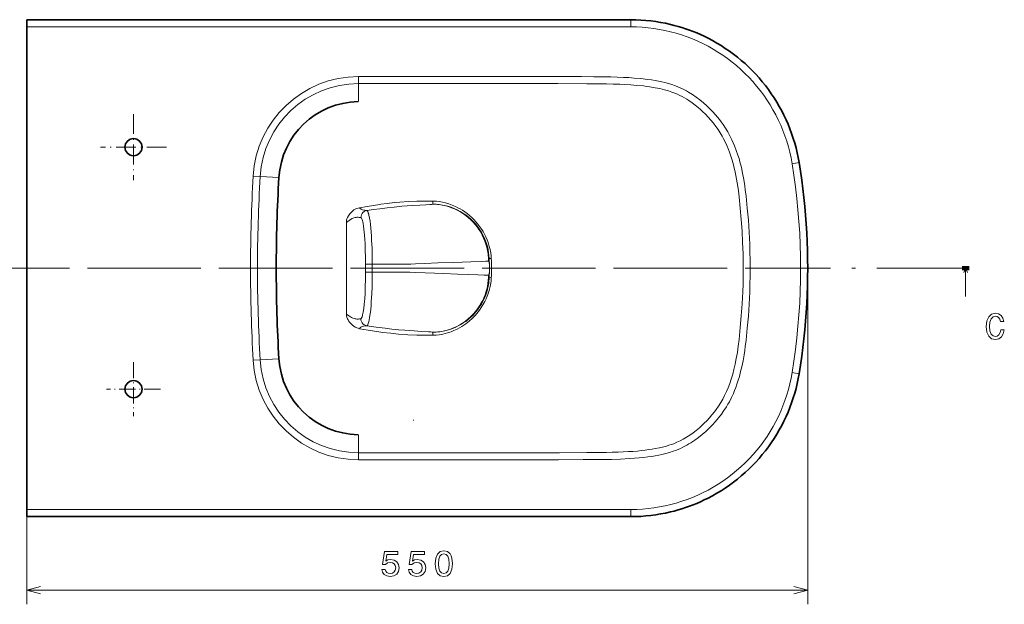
# Model space of a CAD drawing. Extents: x 5 to 349, y 0 to 250.
# Tile 2 of 3: x 131 to 270, y 0 to 82. Entities that reach past the tile are written whole.
import ezdxf

# ---------------------------------------------------------------- set-up
doc = ezdxf.new("R2010")
doc.units = 0
doc.linetypes.add('DASHDOT', pattern=[18.5, 12, -3, 0.5, -3])

msp = doc.modelspace()

# ---------------------------------------------------------------- linework, layer by layer
at = {"color": 7, "lineweight": 35, "ltscale": 0.025}
for p, q in [((132.24, 81.41), (132.24, 82.41)), ((132.24, 12.59), (132.24, 13.59))]:
    msp.add_line(p, q, dxfattribs=at)
at = {"color": 7, "lineweight": 35}
for p, q in [((132.24, 82.41), (217.17, 82.41)), ((132.24, 47.5), (132.24, 81.41)), ((132.24, 63.49), (132.24, 31.51)), ((132.24, 13.59), (132.24, 47.5)), ((132.24, 12.59), (217.17, 12.59))]:
    msp.add_line(p, q, dxfattribs=at)
at = {"color": 7, "lineweight": 13, "ltscale": 0.025}
for p, q in [((217.17, 82.41), (217.17, 81.41)), ((217.17, 12.59), (217.17, 13.59))]:
    msp.add_line(p, q, dxfattribs=at)
at = {"color": 7, "lineweight": 13}
for p, q in [((132.24, 81.41), (217.17, 81.41)), ((242.05, 45.5), (242.05, 0.27)), ((132.24, 29.51), (132.24, 0.27)), ((217.17, 13.59), (132.24, 13.59)), ((132.24, 2.27), (242.05, 2.27))]:
    msp.add_line(p, q, dxfattribs=at)
at = {"color": 7, "lineweight": 13, "ltscale": 0.02462}
for p, q in [((178.88, 74.42), (178.88, 73.43)), ((164.07, 60.43), (165.05, 60.38)), ((164.07, 34.57), (165.05, 34.63)), ((178.88, 20.58), (178.88, 21.57))]:
    msp.add_line(p, q, dxfattribs=at)
at = {"color": 7, "lineweight": 13, "ltscale": 0.063296}
for p, q in [((178.88, 73.43), (178.88, 70.9)), ((178.88, 24.1), (178.88, 21.57))]:
    msp.add_line(p, q, dxfattribs=at)
at = {"color": 7, "linetype": 'DASHDOT', "lineweight": 13, "ltscale": 0.232679}
for p, q in [((147.24, 69.16), (147.24, 59.85)), ((151.89, 64.5), (142.58, 64.5))]:
    msp.add_line(p, q, dxfattribs=at)
at = {"color": 7, "lineweight": 13, "ltscale": 0.066104}
for p, q in [((165.05, 60.38), (167.69, 60.23)), ((165.05, 34.63), (167.69, 34.78))]:
    msp.add_line(p, q, dxfattribs=at)
at = {"color": 7, "lineweight": 13, "ltscale": 0.010697}
for p, q in [((189.35, 56.5), (189.35, 56.93)), ((189.35, 38.5), (189.35, 38.08))]:
    msp.add_line(p, q, dxfattribs=at)
at = {"color": 7, "lineweight": 13, "ltscale": 0.007281}
for p, q in [((197.26, 48.84), (197.55, 48.85)), ((197.26, 46.17), (197.55, 46.15))]:
    msp.add_line(p, q, dxfattribs=at)
at = {"color": 7, "linetype": 'DASHDOT', "lineweight": 13}
for p, q in [((263.75, 47.5), (76.94, 47.5)), ((126.23, 47.5), (244.99, 47.5))]:
    msp.add_line(p, q, dxfattribs=at)
at = {"color": 7, "lineweight": 13, "ltscale": 0.014368}
for p, q in [((179.87, 48.08), (179.87, 47.5)), ((179.87, 47.5), (179.87, 46.93)), ((180.81, 47.5), (180.81, 48.08)), ((180.81, 47.5), (180.81, 46.93))]:
    msp.add_line(p, q, dxfattribs=at)
at = {"color": 7, "lineweight": 13, "ltscale": 0.023384}
for p, q in [((179.87, 48.08), (180.81, 48.08)), ((180.81, 46.93), (179.87, 46.93))]:
    msp.add_line(p, q, dxfattribs=at)
at = {"color": 7, "lineweight": 100, "ltscale": 0.025}
msp.add_line((264.75, 47.5), (263.75, 47.5), dxfattribs=at)
at = {"color": 7, "lineweight": 13, "ltscale": 0.1}
msp.add_line((264.25, 47.5), (264.25, 43.5), dxfattribs=at)
at = {"color": 7, "linetype": 'DASHDOT', "lineweight": 13, "ltscale": 0.189778}
for p, q in [((147.24, 34.3), (147.24, 26.71)), ((151.03, 30.5), (143.44, 30.5))]:
    msp.add_line(p, q, dxfattribs=at)
at = {"color": 7, "lineweight": 35}
for points in [[(217.17, 82.41), (217.87, 82.4), (218.58, 82.37), (219.28, 82.32), (219.98, 82.25), (220.68, 82.16), (221.37, 82.04), (222.06, 81.91), (222.75, 81.75), (223.29, 81.62), (223.82, 81.47), (224.36, 81.31), (224.88, 81.14), (225.41, 80.95), (225.92, 80.76), (226.44, 80.55), (226.95, 80.33), (227.49, 80.08), (228.03, 79.81), (228.66, 79.48), (229.27, 79.14), (229.87, 78.77), (230.46, 78.39), (231.04, 77.99), (231.61, 77.58), (232.17, 77.15), (232.71, 76.7), (233.24, 76.24), (233.75, 75.76), (234.25, 75.27), (234.74, 74.76), (235.21, 74.24), (235.66, 73.7), (236.1, 73.16), (236.53, 72.59), (236.93, 72.02), (237.32, 71.44), (237.7, 70.84), (238.05, 70.24), (238.39, 69.62), (238.71, 69), (239.01, 68.36), (239.29, 67.72), (239.55, 67.07), (239.79, 66.41), (240.02, 65.74), (240.22, 65.07), (240.41, 64.4), (240.57, 63.71), (240.72, 63.03), (240.84, 62.34)], [(240.84, 62.34), (241.04, 61.11), (241.21, 59.88), (241.37, 58.65), (241.51, 57.42), (241.64, 56.18), (241.75, 54.95), (241.84, 53.71), (241.92, 52.47), (241.97, 51.23), (242.02, 49.99), (242.04, 48.75), (242.05, 47.5)], [(240.84, 32.67), (241.04, 33.89), (241.21, 35.12), (241.37, 36.35), (241.51, 37.59), (241.64, 38.82), (241.75, 40.06), (241.84, 41.29), (241.92, 42.53), (241.97, 43.77), (242.02, 45.02), (242.04, 46.26), (242.05, 47.5)], [(217.17, 12.59), (217.87, 12.6), (218.58, 12.63), (219.28, 12.68), (219.98, 12.76), (220.68, 12.85), (221.37, 12.96), (222.06, 13.09), (222.75, 13.25), (223.29, 13.38), (223.82, 13.53), (224.36, 13.69), (224.88, 13.86), (225.41, 14.05), (225.92, 14.24), (226.44, 14.45), (226.95, 14.67), (227.49, 14.93), (228.03, 15.19), (228.66, 15.52), (229.27, 15.87), (229.87, 16.23), (230.46, 16.61), (231.04, 17.01), (231.61, 17.42), (232.17, 17.86), (232.71, 18.3), (233.24, 18.77), (233.75, 19.24), (234.25, 19.74), (234.74, 20.24), (235.21, 20.77), (235.66, 21.3), (236.1, 21.85), (236.53, 22.41), (236.93, 22.98), (237.32, 23.56), (237.7, 24.16), (238.05, 24.77), (238.39, 25.38), (238.71, 26.01), (239.01, 26.64), (239.29, 27.28), (239.55, 27.94), (239.79, 28.59), (240.02, 29.26), (240.22, 29.93), (240.41, 30.61), (240.57, 31.29), (240.72, 31.98), (240.84, 32.67)]]:
    msp.add_lwpolyline(points, dxfattribs=at)
at = {"color": 7, "lineweight": 13}
for points in [[(217.17, 81.41), (217.98, 81.4), (218.78, 81.36), (219.59, 81.29), (220.39, 81.19), (221.19, 81.06), (221.98, 80.9), (222.77, 80.72), (223.55, 80.51), (224.32, 80.27), (225.08, 80.01), (225.84, 79.72), (226.58, 79.4), (227.31, 79.06), (228.03, 78.69), (228.74, 78.29), (229.43, 77.87), (230.1, 77.43), (230.76, 76.96), (231.41, 76.47), (232.03, 75.96), (232.64, 75.43), (233.23, 74.87), (233.8, 74.3), (234.34, 73.71), (234.87, 73.09), (235.38, 72.46), (235.86, 71.81), (236.32, 71.15), (236.75, 70.47), (237.16, 69.77), (237.55, 69.06), (237.91, 68.34), (238.25, 67.6), (238.56, 66.86), (238.84, 66.1), (239.1, 65.33), (239.33, 64.56), (239.53, 63.78), (239.71, 62.99), (239.86, 62.17)], [(233.38, 57.63), (233.27, 58.5), (233.19, 59.09), (233.05, 59.98), (232.89, 60.87), (232.72, 61.65), (232.52, 62.42), (232.39, 62.9), (232.24, 63.38), (232.01, 64.05), (231.76, 64.71), (231.58, 65.12), (231.4, 65.53), (231.12, 66.09), (230.82, 66.65), (230.49, 67.18), (230.15, 67.7), (229.9, 68.05), (229.64, 68.39), (229.37, 68.73), (229.09, 69.06), (228.7, 69.49), (228.29, 69.91), (227.87, 70.31), (227.38, 70.74), (226.88, 71.14), (226.37, 71.53), (225.83, 71.89), (225.28, 72.23), (225, 72.4), (224.71, 72.55), (224.42, 72.7), (224.13, 72.83), (223.79, 72.98), (223.45, 73.12), (222.96, 73.29), (222.46, 73.44), (221.96, 73.58), (221.53, 73.68), (221.08, 73.77), (220.58, 73.87), (220.08, 73.95), (219.54, 74.02), (218.59, 74.13), (217.64, 74.21), (216.89, 74.27), (216.14, 74.31), (215.25, 74.34), (214.36, 74.37), (213.28, 74.39), (211.98, 74.4), (210.23, 74.41), (206.3, 74.41), (195.01, 74.42), (178.88, 74.42)], [(178.88, 73.43), (202.54, 73.43), (206.89, 73.43), (211, 73.42), (212.84, 73.41), (213.77, 73.39), (214.69, 73.37), (215.61, 73.34), (216.29, 73.31), (217.17, 73.26), (218.04, 73.19), (218.95, 73.1), (219.4, 73.05), (219.86, 72.98), (220.61, 72.86), (221.26, 72.73), (221.9, 72.57), (222.46, 72.42), (222.96, 72.25), (223.36, 72.09), (223.74, 71.93), (224.06, 71.77), (224.38, 71.61), (224.7, 71.43), (225.03, 71.24), (225.34, 71.04), (225.78, 70.74), (226.21, 70.42), (226.63, 70.09), (226.95, 69.81), (227.26, 69.53), (227.67, 69.14), (228.06, 68.73), (228.44, 68.3), (228.8, 67.87), (229.14, 67.42), (229.46, 66.97), (229.75, 66.51), (230.03, 66.04), (230.22, 65.69), (230.4, 65.33), (230.67, 64.76), (230.91, 64.19), (231.06, 63.79), (231.21, 63.36), (231.42, 62.69), (231.61, 62.01), (231.73, 61.53), (231.84, 61.04), (231.95, 60.53), (232.05, 60.01), (232.13, 59.5), (232.21, 58.99), (232.3, 58.35), (232.4, 57.52)], [(239.86, 62.17), (240.11, 60.55), (240.33, 58.93), (240.52, 57.31), (240.68, 55.68), (240.81, 54.05), (240.92, 52.41), (240.99, 50.78), (241.04, 49.14), (241.05, 47.5)], [(182.02, 56.49), (182.9, 56.6), (183.96, 56.71), (184.7, 56.77), (185.88, 56.85), (187.09, 56.91)], [(189.35, 56.93), (189.42, 56.93), (189.83, 56.9), (190.22, 56.86), (190.47, 56.82), (190.71, 56.78), (191.11, 56.68), (191.57, 56.55), (191.81, 56.46), (192.06, 56.37), (192.3, 56.27), (192.54, 56.16), (192.86, 56), (193.18, 55.83), (193.5, 55.64), (193.85, 55.41), (194.18, 55.16), (194.51, 54.89), (194.82, 54.62), (195.12, 54.32), (195.4, 54.01), (195.67, 53.69), (195.95, 53.32), (196.22, 52.92), (196.39, 52.64), (196.6, 52.27), (196.79, 51.89), (196.96, 51.49), (197.06, 51.25), (197.17, 50.93), (197.23, 50.71), (197.32, 50.41), (197.38, 50.12), (197.47, 49.65), (197.52, 49.22), (197.55, 48.85)], [(232.4, 57.52), (232.56, 55.92), (232.7, 54.32), (232.82, 52.72), (232.9, 51.12), (232.95, 49.51), (232.97, 48.51), (232.98, 47.5)], [(233.96, 47.5), (233.95, 48.63), (233.93, 49.76), (233.89, 50.88), (233.86, 51.73), (233.81, 52.57), (233.7, 54.26), (233.55, 55.95), (233.38, 57.63)], [(177.17, 53.94), (177.18, 54.14), (177.21, 54.28), (177.26, 54.44), (177.34, 54.62), (177.47, 54.85), (177.56, 54.99), (177.67, 55.13), (177.78, 55.27), (177.92, 55.42), (178.08, 55.56), (178.24, 55.68), (178.42, 55.79), (178.61, 55.88), (178.81, 55.95), (179.03, 56)], [(179.03, 56), (180.11, 56.18), (181.86, 56.46), (182.02, 56.49)], [(180.04, 55.59), (179.75, 55.65), (179.61, 55.67), (179.43, 55.72), (179.34, 55.75), (179.26, 55.79), (179.19, 55.82), (179.14, 55.86), (179.1, 55.9), (179.06, 55.95), (179.03, 56)], [(180.04, 55.59), (179.85, 55.54), (179.67, 55.45), (179.51, 55.33), (179.38, 55.17), (179.28, 54.99), (179.2, 54.6)], [(189.35, 56.5), (189.14, 56.47), (188.93, 56.45), (188.35, 56.41), (187.49, 56.36), (186.51, 56.3), (185.74, 56.25), (184.95, 56.19), (183.89, 56.09), (182.9, 55.99), (181.88, 55.86), (180.97, 55.73), (180.04, 55.59)], [(180.81, 48.08), (180.8, 49.2), (180.78, 50.31), (180.73, 51.39), (180.7, 52.02), (180.65, 52.63), (180.61, 53.14), (180.56, 53.63), (180.5, 54.11), (180.43, 54.55), (180.35, 54.94), (180.31, 55.11), (180.26, 55.25), (180.22, 55.37), (180.17, 55.47), (180.14, 55.52), (180.1, 55.56), (180.07, 55.58), (180.04, 55.59)], [(197.26, 48.84), (197.23, 49.28), (197.18, 49.67), (197.1, 50.11), (197, 50.56), (196.88, 50.95), (196.74, 51.34), (196.58, 51.73), (196.41, 52.1), (196.21, 52.46), (195.95, 52.89), (195.67, 53.29), (195.36, 53.68), (195.02, 54.05), (194.67, 54.39), (194.31, 54.7), (193.95, 54.98), (193.56, 55.24), (193.16, 55.48), (192.75, 55.7), (192.32, 55.89), (191.89, 56.05), (191.44, 56.19), (190.97, 56.31), (190.48, 56.4), (189.99, 56.47), (189.5, 56.5), (189.35, 56.5)], [(197.17, 48.5), (197.16, 48.76), (197.15, 49.02), (197.13, 49.28), (197.1, 49.53), (197.02, 49.99), (196.92, 50.43), (196.8, 50.87), (196.65, 51.3), (196.48, 51.73), (196.28, 52.15), (196.06, 52.55), (195.81, 52.94), (195.56, 53.3), (195.28, 53.65), (194.99, 53.98), (194.68, 54.3), (194.35, 54.59), (194, 54.87), (193.64, 55.14), (193.25, 55.39), (192.83, 55.62), (192.4, 55.82), (191.96, 56), (191.5, 56.16), (191.02, 56.29), (190.63, 56.37), (190.23, 56.43), (189.82, 56.48), (189.35, 56.5)], [(179.2, 54.6), (178.96, 54.64), (178.84, 54.65), (178.66, 54.66), (178.53, 54.64), (178.39, 54.62), (178.2, 54.56), (178.01, 54.47), (177.77, 54.34), (177.58, 54.22), (177.17, 53.94)], [(179.87, 48.08), (179.86, 49.05), (179.84, 50.01), (179.8, 50.95), (179.77, 51.54), (179.72, 52.12), (179.68, 52.56), (179.64, 52.98), (179.58, 53.41), (179.52, 53.8), (179.47, 54.03), (179.42, 54.22), (179.38, 54.35), (179.34, 54.45), (179.29, 54.53), (179.24, 54.59), (179.2, 54.6)], [(177.18, 47.5), (177.18, 50.01), (177.18, 52.73), (177.17, 53.94)], [(180.81, 48.08), (182.2, 48.05), (183.59, 48.05), (184.92, 48.06), (186.23, 48.08), (186.89, 48.11), (188.19, 48.16), (190.04, 48.24), (192.24, 48.32), (194.69, 48.39), (196.17, 48.45), (196.79, 48.48), (197.17, 48.5)], [(197.23, 48.49), (197.22, 48.49), (197.22, 48.49), (197.21, 48.5), (197.19, 48.5), (197.17, 48.5)], [(177.17, 41.06), (177.18, 42.82), (177.18, 46.6), (177.18, 47.5)], [(232.98, 47.5), (232.97, 46.39), (232.95, 45.27), (232.91, 44.16), (232.87, 43.32), (232.83, 42.48), (232.71, 40.82), (232.57, 39.15), (232.4, 37.48)], [(233.38, 37.37), (233.55, 39.06), (233.7, 40.74), (233.81, 42.43), (233.86, 43.27), (233.89, 44.12), (233.93, 45.25), (233.95, 46.37), (233.96, 47.5)], [(241.05, 47.5), (241.04, 45.86), (240.99, 44.23), (240.92, 42.59), (240.81, 40.96), (240.68, 39.33), (240.52, 37.7), (240.33, 36.07), (240.11, 34.45), (239.86, 32.83)], [(264.5, 46.9), (264.25, 47.5), (264, 46.9)], [(179.87, 46.93), (179.86, 45.91), (179.84, 44.92), (179.8, 43.98), (179.75, 43.19), (179.69, 42.46), (179.61, 41.82), (179.54, 41.34), (179.46, 40.95), (179.42, 40.8), (179.38, 40.66), (179.32, 40.52), (179.29, 40.47), (179.26, 40.43), (179.23, 40.41), (179.2, 40.4)], [(180.04, 39.41), (180.08, 39.42), (180.11, 39.45), (180.15, 39.5), (180.18, 39.56), (180.26, 39.73), (180.32, 39.96), (180.39, 40.25), (180.44, 40.54), (180.49, 40.87), (180.55, 41.3), (180.6, 41.76), (180.64, 42.27), (180.68, 42.8), (180.75, 43.9), (180.78, 44.89), (180.8, 45.9), (180.81, 46.93)], [(197.17, 46.5), (196.85, 46.52), (196.53, 46.54), (195.66, 46.58), (194.33, 46.62), (192.78, 46.67), (190.9, 46.73), (188.25, 46.84), (186.83, 46.9), (186.12, 46.92), (185.03, 46.94), (183.38, 46.96), (182.53, 46.95), (180.81, 46.93)], [(189.35, 38.5), (189.76, 38.52), (190.17, 38.56), (190.56, 38.62), (190.95, 38.7), (191.33, 38.79), (191.8, 38.94), (192.25, 39.11), (192.69, 39.31), (193.11, 39.54), (193.51, 39.78), (193.92, 40.06), (194.3, 40.37), (194.67, 40.69), (195.01, 41.04), (195.33, 41.41), (195.63, 41.79), (195.9, 42.19), (196.15, 42.61), (196.34, 42.98), (196.51, 43.35), (196.67, 43.74), (196.8, 44.14), (196.92, 44.54), (197.01, 44.94), (197.08, 45.34), (197.13, 45.76), (197.16, 46.18), (197.17, 46.5)], [(197.26, 46.17), (197.25, 46.04), (197.21, 45.57), (197.19, 45.36), (197.11, 44.95), (197.02, 44.55), (196.91, 44.15), (196.78, 43.76), (196.63, 43.38), (196.46, 43.01), (196.32, 42.73), (196.17, 42.46), (195.91, 42.06), (195.64, 41.68), (195.34, 41.31), (195.03, 40.96), (194.69, 40.63), (194.33, 40.32), (193.96, 40.03), (193.62, 39.8), (193.26, 39.58), (192.9, 39.38), (192.45, 39.17), (191.99, 38.99), (191.52, 38.83), (191.04, 38.71), (190.55, 38.61), (190.3, 38.57), (190.05, 38.54), (189.79, 38.52), (189.54, 38.51), (189.35, 38.5)], [(197.55, 46.15), (197.52, 45.7), (197.48, 45.4), (197.4, 44.94), (197.3, 44.54), (197.22, 44.24), (197.08, 43.81), (196.98, 43.55), (196.82, 43.18), (196.65, 42.83), (196.52, 42.58), (196.37, 42.33), (196.14, 41.96), (195.9, 41.61), (195.71, 41.36), (195.52, 41.12), (195.31, 40.89), (195.1, 40.67), (194.81, 40.38), (194.51, 40.11), (194.2, 39.86), (193.96, 39.68), (193.71, 39.5), (193.4, 39.3), (193.09, 39.12), (192.77, 38.95), (192.53, 38.84), (192.29, 38.73), (191.89, 38.57), (191.4, 38.4), (191.05, 38.3), (190.76, 38.24), (190.49, 38.18), (190.2, 38.14), (189.8, 38.1), (189.35, 38.08)], [(197.17, 46.5), (197.21, 46.5), (197.22, 46.51), (197.22, 46.51), (197.23, 46.52)], [(179.2, 40.4), (179, 40.37), (178.9, 40.35), (178.75, 40.35), (178.63, 40.35), (178.52, 40.36), (178.39, 40.39), (178.26, 40.42), (178.08, 40.49), (177.9, 40.58), (177.75, 40.67), (177.61, 40.76), (177.39, 40.91), (177.17, 41.06)], [(177.17, 41.06), (177.18, 40.86), (177.2, 40.75), (177.24, 40.6), (177.33, 40.39), (177.43, 40.22), (177.49, 40.12), (177.63, 39.91), (177.75, 39.77), (177.89, 39.61), (178.04, 39.48), (178.2, 39.35), (178.41, 39.22), (178.53, 39.16), (178.65, 39.11), (178.84, 39.05), (179.03, 39)], [(179.2, 40.4), (179.22, 40.2), (179.28, 40), (179.38, 39.83), (179.51, 39.67), (179.67, 39.55), (180.04, 39.41)], [(179.03, 39), (179.08, 39.07), (179.1, 39.11), (179.16, 39.15), (179.23, 39.2), (179.32, 39.24), (179.47, 39.29), (179.59, 39.33), (179.87, 39.38), (180.04, 39.41)], [(182.02, 38.52), (180.22, 38.8), (179.03, 39)], [(189.35, 38.5), (189.23, 38.52), (189.05, 38.54), (188.72, 38.57), (187.75, 38.62), (186.72, 38.69), (185.41, 38.78), (184.52, 38.85), (183.59, 38.94), (182.63, 39.05), (181.37, 39.21), (180.04, 39.41)], [(232.4, 37.48), (232.28, 36.54), (232.16, 35.67), (232.01, 34.81), (231.85, 33.99), (231.68, 33.26), (231.5, 32.59), (231.3, 31.92), (231.09, 31.3), (230.86, 30.71), (230.63, 30.16), (230.37, 29.62), (230.11, 29.11), (229.82, 28.61), (229.51, 28.11), (229.17, 27.63), (228.93, 27.3), (228.58, 26.87), (228.22, 26.45), (227.84, 26.05), (227.51, 25.71), (227.16, 25.39), (226.81, 25.07), (226.37, 24.71), (225.93, 24.37), (225.47, 24.05), (225.01, 23.75), (224.55, 23.49), (224.1, 23.25), (223.64, 23.03), (223.2, 22.84), (222.86, 22.72), (222.53, 22.61), (222.18, 22.5), (221.83, 22.41), (221.23, 22.27), (220.62, 22.14), (220.19, 22.07), (219.7, 22), (219.21, 21.93), (218.65, 21.87), (218.1, 21.81), (217.47, 21.76), (216.83, 21.72), (216.11, 21.68), (215.4, 21.65), (214.57, 21.63), (213.74, 21.61), (212.82, 21.6), (210.99, 21.58), (207.16, 21.57), (200.29, 21.57), (178.88, 21.57)], [(187.09, 38.1), (185.84, 38.15), (185.56, 38.17), (184.51, 38.25), (183.41, 38.35), (182.27, 38.48), (182.02, 38.52)], [(178.88, 20.58), (201.28, 20.59), (207, 20.59), (210.49, 20.6), (212.68, 20.61), (213.46, 20.62), (214.48, 20.64), (215.73, 20.68), (216.98, 20.74), (217.68, 20.79), (218.37, 20.85), (218.97, 20.91), (219.57, 20.99), (220.12, 21.06), (220.61, 21.14), (221.1, 21.23), (221.55, 21.33), (222.08, 21.45), (222.6, 21.6), (223.12, 21.77), (223.46, 21.89), (223.81, 22.03), (224.15, 22.18), (224.48, 22.34), (224.77, 22.49), (225.06, 22.64), (225.35, 22.81), (225.63, 22.98), (226.18, 23.34), (226.71, 23.73), (227.22, 24.13), (227.72, 24.56), (228.2, 25.01), (228.66, 25.47), (229.1, 25.96), (229.52, 26.45), (229.91, 26.97), (230.27, 27.48), (230.61, 28.01), (230.83, 28.37), (231.03, 28.73), (231.32, 29.31), (231.59, 29.89), (231.77, 30.31), (231.93, 30.74), (232.09, 31.19), (232.24, 31.64), (232.44, 32.3), (232.62, 32.96), (232.78, 33.62), (232.95, 34.47), (233.1, 35.32), (233.19, 35.91), (233.27, 36.51), (233.38, 37.37)], [(239.86, 32.83), (239.71, 32.03), (239.54, 31.25), (239.33, 30.46), (239.11, 29.69), (238.85, 28.92), (238.57, 28.16), (238.26, 27.42), (237.92, 26.68), (237.56, 25.96), (237.17, 25.25), (236.76, 24.55), (236.33, 23.87), (235.87, 23.2), (235.39, 22.56), (234.88, 21.92), (234.36, 21.31), (233.81, 20.72), (233.24, 20.14), (232.65, 19.59), (232.05, 19.05), (231.42, 18.54), (230.78, 18.05), (230.12, 17.58), (229.44, 17.14), (228.75, 16.72), (228.05, 16.33), (227.33, 15.96), (226.6, 15.61), (225.85, 15.29), (225.1, 15), (224.34, 14.74), (223.57, 14.5), (222.79, 14.29), (222, 14.1), (221.21, 13.95), (220.41, 13.82), (219.61, 13.72), (218.8, 13.65), (218, 13.6), (217.17, 13.59)], [(134.17, 2.79), (132.24, 2.27), (134.17, 1.75)], [(240.12, 1.75), (242.05, 2.27), (240.12, 2.79)]]:
    msp.add_lwpolyline(points, dxfattribs=at)
for points in [[(269.21, 38.86), (269.11, 38.44), (268.94, 38.14), (268.71, 37.95), (268.44, 37.89), (268.11, 37.98), (267.85, 38.25), (267.68, 38.7), (267.63, 39.31), (267.68, 39.92), (267.85, 40.37), (268.11, 40.64), (268.44, 40.74), (268.68, 40.69), (268.89, 40.55), (269.05, 40.32), (269.16, 40.01), (269.64, 40.01), (269.49, 40.49), (269.23, 40.85), (268.87, 41.08), (268.44, 41.16), (267.9, 41.03), (267.5, 40.68), (267.23, 40.1), (267.14, 39.31), (267.23, 38.53), (267.5, 37.95), (267.9, 37.59), (268.44, 37.47), (268.91, 37.56), (269.29, 37.83), (269.55, 38.27), (269.69, 38.86)], [(182.16, 5.18), (182.27, 4.77), (182.51, 4.45), (182.88, 4.25), (183.34, 4.17), (183.85, 4.26), (184.25, 4.51), (184.5, 4.9), (184.6, 5.41), (184.51, 5.88), (184.27, 6.24), (183.89, 6.48), (183.4, 6.57), (183.02, 6.51), (182.73, 6.34), (182.87, 7.28), (184.41, 7.28), (184.41, 7.7), (182.53, 7.7), (182.26, 5.84), (182.66, 5.84), (182.95, 6.08), (183.33, 6.16), (183.65, 6.11), (183.9, 5.95), (184.05, 5.7), (184.11, 5.38), (184.05, 5.06), (183.89, 4.82), (183.64, 4.66), (183.33, 4.6), (183.06, 4.64), (182.85, 4.76), (182.7, 4.94), (182.63, 5.18)], [(185.89, 5.18), (186, 4.77), (186.25, 4.45), (186.61, 4.25), (187.08, 4.17), (187.59, 4.26), (187.99, 4.51), (188.24, 4.9), (188.33, 5.41), (188.25, 5.88), (188.01, 6.24), (187.63, 6.48), (187.14, 6.57), (186.76, 6.51), (186.47, 6.34), (186.61, 7.28), (188.14, 7.28), (188.14, 7.7), (186.27, 7.7), (185.99, 5.84), (186.4, 5.84), (186.69, 6.08), (187.06, 6.16), (187.39, 6.11), (187.63, 5.95), (187.79, 5.7), (187.84, 5.38), (187.79, 5.06), (187.63, 4.82), (187.38, 4.66), (187.06, 4.6), (186.79, 4.64), (186.59, 4.76), (186.44, 4.94), (186.36, 5.18)], [(189.66, 5.98), (189.74, 5.19), (189.98, 4.62), (190.35, 4.28), (190.88, 4.17), (191.4, 4.28), (191.78, 4.62), (192.01, 5.19), (192.09, 5.98), (192.01, 6.77), (191.91, 7.08), (191.78, 7.34), (191.4, 7.68), (190.88, 7.8), (190.35, 7.68), (189.98, 7.33), (189.74, 6.77)], [(190.15, 5.98), (190.19, 6.59), (190.31, 7.03), (190.54, 7.29), (190.88, 7.38), (191.21, 7.29), (191.44, 7.03), (191.56, 6.59), (191.61, 5.98), (191.56, 5.37), (191.44, 4.93), (191.21, 4.67), (190.88, 4.58), (190.54, 4.67), (190.31, 4.93), (190.19, 5.37)]]:
    msp.add_lwpolyline(points, close=True, dxfattribs=at)
for centre, radius, start, end in [((178.88, 59.58), 14.84, 89.9954, 176.6969), ((178.88, 59.58), 13.85, 89.9954, 176.697), ((299.44, -296.47), 363.56, 99.2743, 99.4319), ((396, 47.04), 232.31, 176.6951, 179.8866), ((396, 47.04), 231.33, 176.6951, 179.8861), ((188.7, 5.1), 51.83, 89.2808, 91.787), ((195.19, 48.87), 2.07, 349.2321, 359.0079), ((186.27, 47.04), 11.05, 2.399, 7.5181), ((166.83, 47.04), 30.48, 0.8584, 3.368), ((167.1, 47.38), 30.49, 0.2227, 2.7553), ((396, 47.96), 232.31, 180.1134, 183.3049), ((396, 47.96), 231.33, 180.1139, 183.3049), ((186.27, 47.96), 11.05, 352.4819, 357.601), ((166.83, 47.96), 30.48, 356.6319, 359.1417), ((167.1, 47.62), 30.49, 357.2447, 359.7773), ((195.19, 46.13), 2.07, 0.9921, 10.7679), ((188.7, 89.89), 51.81, 268.2123, 270.7192), ((178.88, 35.42), 13.85, 183.303, 270.0046), ((178.88, 35.42), 14.84, 183.3031, 270.0046), ((183.61, -313.71), 351.08, 80.6178, 80.781), ((186.58, 25.12), 1.03, 86.4042, 90.0353), ((186.58, 25.12), 1.03, 86.3732, 90.0038)]:
    msp.add_arc(centre, radius, start, end, dxfattribs=at)
at = {"color": 7, "lineweight": 35}
for centre, radius, start, end in [((179, 59.58), 11.32, 90.8744, 176.7281), ((147.24, 64.5), 1.2, 0, 180), ((147.24, 64.5), 1.2, 180, 0), ((398.29, 47.04), 230.98, 176.7279, 179.886), ((398.29, 47.96), 230.98, 180.114, 183.2721), ((179, 35.42), 11.32, 183.2719, 269.1256), ((147.24, 30.5), 1.2, 0, 180), ((147.24, 30.5), 1.2, 180, 360)]:
    msp.add_arc(centre, radius, start, end, dxfattribs=at)

doc.saveas('drawing.dxf')
